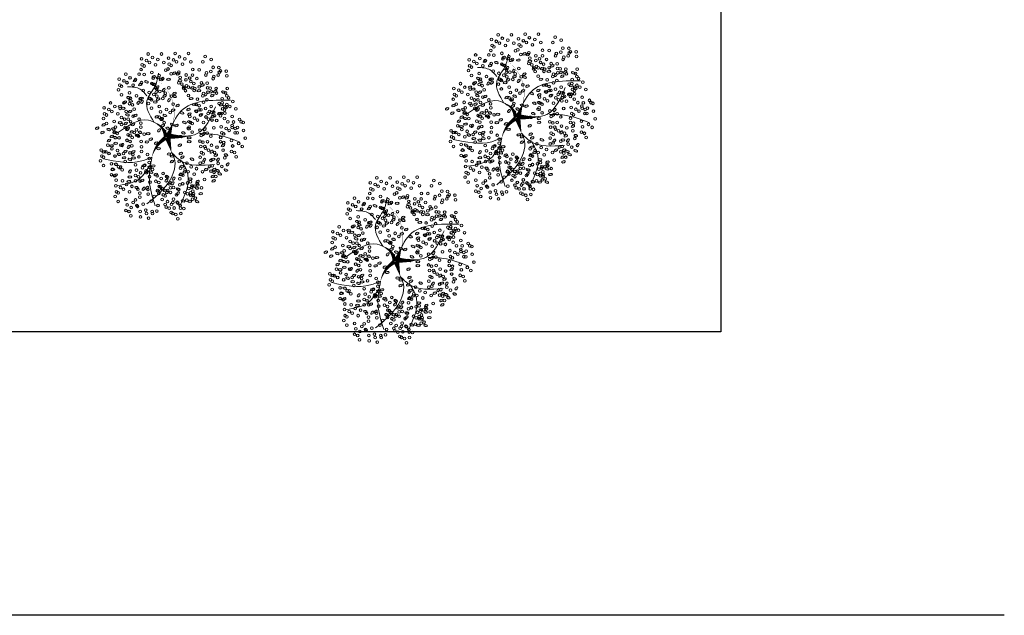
# Model space of a CAD drawing. Header units: millimetres. Extents: x 2161 to 2648, y 395 to 538.
# Tile 18 of 30: x 2401 to 2429, y 395 to 412. Entities that reach past the tile are written whole.
import ezdxf

# ---------------------------------------------------------------- set-up
doc = ezdxf.new("R2010")
doc.units = ezdxf.units.MM
doc.layers.add('01 - Vegetación', color=3, linetype='Continuous', lineweight=0)
doc.layers.add('Cotas', color=3, linetype='Continuous')

# ---------------------------------------------------------------- blocks, each defined once
blk = doc.blocks.new('17')
at = {"layer": '01 - Vegetación'}
for points in [[(4495.84, 1680.23, 1.33, 0.0221, 0.199177), (4489.97, 1684.48, 0.0221, 0.0221, 1.224983)], [(4496.02, 1680.23, 1.33, 0.0221, 0.286986), (4500.47, 1683.82, 0.0221, 0.0221, -1.494927)], [(4496.02, 1679.76, 1.77, 0.0221, 0), (4491.39, 1678.53, 0.0221, 0.0221, 0)], [(4496.02, 1679.66, 1.77, 0.0221, 0), (4500.28, 1678.15, 0.0221, 0.0221, 0)], [(4496.4, 1679.85, 1.77, 0.0221, 0.074947), (4496.4, 1672.95, 0.0221, 0.0221, 0.762797)], [(4497.07, 1679.43, 0.133, 0.0221, 0.381476), (4512.91, 1682.47, 0.0221, 0.0221, -1.841687)]]:
    blk.add_lwpolyline(points, format="xyseb", dxfattribs=at)
for points in [[(4490, 1684.47), (4488.83, 1687.51), (4489.5, 1699.09)], [(4487.73, 1684.98), (4483.44, 1688.25), (4481.42, 1694.81)], [(4497.83, 1680.19), (4501.11, 1685.48), (4497.33, 1694.81)], [(4508.5, 1685.98), (4510.45, 1688), (4511.21, 1691.78)], [(4491.39, 1678.53), (4489.02, 1677.58), (4485.46, 1677.92), (4475.87, 1685.99)], [(4500.47, 1683.82), (4506.92, 1685.99), (4511.46, 1683.47), (4515.25, 1682.46)], [(4490, 1684.47), (4482.94, 1685.23), (4475.36, 1683.47)], [(4491.39, 1678.53), (4489, 1675.9), (4487.73, 1665.57)], [(4496.57, 1678.43), (4497.07, 1670.86), (4505.15, 1665.32)], [(4497.07, 1679.43), (4503.89, 1675.65), (4507.17, 1660.78)], [(4488.74, 1675.4), (4484.7, 1673.64), (4475.11, 1676.16)], [(4497.07, 1670.11), (4496.82, 1665.57), (4494.55, 1658.01)]]:
    blk.add_spline(points, degree=3, dxfattribs=at)
blk = doc.blocks.new('16')
at = {"layer": '01 - Vegetación'}
h = blk.add_hatch(color=40, dxfattribs=at)
h.set_gradient(color1=(255, 191, 0), color2=(223, 255, 127), rotation=180, centered=1, tint=1, name='INVSPHERICAL')
edge = h.paths.add_edge_path()
edge.add_ellipse((4538.847, 1678.642), major_axis=(-0.0033, 0.0777), ratio=0.578492, start_angle=0, end_angle=360, ccw=False)
edge = h.paths.add_edge_path()
edge.add_ellipse((4538.961, 1678.487), major_axis=(-0.0349, 0.0695), ratio=0.578492, start_angle=0, end_angle=360, ccw=False)
edge = h.paths.add_edge_path()
edge.add_ellipse((4538.69, 1678.926), major_axis=(-0.0594, 0.0503), ratio=0.578492, start_angle=0, end_angle=360, ccw=False)
edge = h.paths.add_edge_path()
edge.add_ellipse((4538.676, 1678.266), major_axis=(-0.0033, 0.0777), ratio=0.578492, start_angle=0, end_angle=360, ccw=False)
edge = h.paths.add_edge_path()
edge.add_ellipse((4541.23, 1679.281), major_axis=(0.0274, 0.0728), ratio=0.578492, start_angle=0, end_angle=360, ccw=False)
edge = h.paths.add_edge_path()
edge.add_ellipse((4540.829, 1679.36), major_axis=(-0.0349, 0.0695), ratio=0.578492, start_angle=0, end_angle=360, ccw=False)
edge = h.paths.add_edge_path()
edge.add_ellipse((4541.174, 1679.607), major_axis=(-0.0349, 0.0695), ratio=0.578492, start_angle=0, end_angle=360, ccw=False)
edge = h.paths.add_edge_path()
edge.add_ellipse((4541.072, 1679.421), major_axis=(0.0274, 0.0728), ratio=0.578492, start_angle=0, end_angle=360, ccw=False)
edge = h.paths.add_edge_path()
edge.add_ellipse((4540.113, 1679.632), major_axis=(-0.0349, 0.0695), ratio=0.578492, start_angle=0, end_angle=360, ccw=False)
edge = h.paths.add_edge_path()
edge.add_ellipse((4540.279, 1679.843), major_axis=(-0.0349, 0.0695), ratio=0.578492, start_angle=0, end_angle=360, ccw=False)
edge = h.paths.add_edge_path()
edge.add_ellipse((4540.165, 1679.999), major_axis=(-0.0033, 0.0777), ratio=0.578492, start_angle=0, end_angle=360, ccw=False)
edge = h.paths.add_edge_path()
edge.add_ellipse((4540.499, 1679.956), major_axis=(-0.0033, 0.0777), ratio=0.578492, start_angle=0, end_angle=360, ccw=False)
edge = h.paths.add_edge_path()
edge.add_ellipse((4540.629, 1679.513), major_axis=(-0.0594, 0.0503), ratio=0.578492, start_angle=0, end_angle=360, ccw=False)
edge = h.paths.add_edge_path()
edge.add_ellipse((4540.551, 1680.278), major_axis=(0.0274, 0.0728), ratio=0.578492, start_angle=0, end_angle=360, ccw=False)
edge = h.paths.add_edge_path()
edge.add_ellipse((4539.201, 1679.744), major_axis=(-0.0033, 0.0777), ratio=0.578492, start_angle=0, end_angle=360, ccw=False)
edge = h.paths.add_edge_path()
edge.add_ellipse((4539.14, 1679.893), major_axis=(0.0274, 0.0728), ratio=0.578492, start_angle=0, end_angle=360, ccw=False)
edge = h.paths.add_edge_path()
edge.add_ellipse((4539.208, 1680.126), major_axis=(-0.0033, 0.0777), ratio=0.578492, start_angle=0, end_angle=360, ccw=False)
edge = h.paths.add_edge_path()
edge.add_ellipse((4538.979, 1680.681), major_axis=(-0.0594, 0.0503), ratio=0.578492, start_angle=0, end_angle=360, ccw=False)
edge = h.paths.add_edge_path()
edge.add_ellipse((4538.577, 1680.728), major_axis=(-0.0033, 0.0777), ratio=0.578492, start_angle=0, end_angle=360, ccw=False)
edge = h.paths.add_edge_path()
edge.add_ellipse((4538.926, 1680.033), major_axis=(0.0274, 0.0728), ratio=0.578492, start_angle=0, end_angle=360, ccw=False)
edge = h.paths.add_edge_path()
edge.add_ellipse((4538.95, 1679.842), major_axis=(0.0274, 0.0728), ratio=0.578492, start_angle=0, end_angle=360, ccw=False)
edge = h.paths.add_edge_path()
edge.add_ellipse((4538.621, 1680.191), major_axis=(-0.0349, 0.0695), ratio=0.578492, start_angle=0, end_angle=360, ccw=False)
edge = h.paths.add_edge_path()
edge.add_ellipse((4538.328, 1680.411), major_axis=(0.0274, 0.0728), ratio=0.578492, start_angle=0, end_angle=360, ccw=False)
edge = h.paths.add_edge_path()
edge.add_ellipse((4538.283, 1680.138), major_axis=(-0.0594, 0.0503), ratio=0.578492, start_angle=0, end_angle=360, ccw=False)
edge = h.paths.add_edge_path()
edge.add_ellipse((4538.32, 1679.993), major_axis=(-0.0594, 0.0503), ratio=0.578492, start_angle=0, end_angle=360, ccw=False)
edge = h.paths.add_edge_path()
edge.add_ellipse((4538.755, 1680.687), major_axis=(-0.0033, 0.0777), ratio=0.578492, start_angle=0, end_angle=360, ccw=False)
edge = h.paths.add_edge_path()
edge.add_ellipse((4538.834, 1681.261), major_axis=(-0.0349, 0.0695), ratio=0.578492, start_angle=0, end_angle=360, ccw=False)
edge = h.paths.add_edge_path()
edge.add_ellipse((4539.054, 1681.374), major_axis=(-0.0033, 0.0777), ratio=0.578492, start_angle=0, end_angle=360, ccw=False)
edge = h.paths.add_edge_path()
edge.add_ellipse((4539.147, 1681.076), major_axis=(-0.0594, 0.0503), ratio=0.578492, start_angle=0, end_angle=360, ccw=False)
edge = h.paths.add_edge_path()
edge.add_ellipse((4539.52, 1680.541), major_axis=(-0.0033, 0.0777), ratio=0.578492, start_angle=0, end_angle=360, ccw=False)
edge = h.paths.add_edge_path()
edge.add_ellipse((4539.459, 1680.689), major_axis=(0.0274, 0.0728), ratio=0.578492, start_angle=0, end_angle=360, ccw=False)
edge = h.paths.add_edge_path()
edge.add_ellipse((4539.527, 1680.923), major_axis=(-0.0033, 0.0777), ratio=0.578492, start_angle=0, end_angle=360, ccw=False)
edge = h.paths.add_edge_path()
edge.add_ellipse((4539.265, 1681.244), major_axis=(0.0274, 0.0728), ratio=0.578492, start_angle=0, end_angle=360, ccw=False)
edge = h.paths.add_edge_path()
edge.add_ellipse((4539.188, 1677.478), major_axis=(-0.0594, 0.0503), ratio=0.578492, start_angle=0, end_angle=360, ccw=False)
edge = h.paths.add_edge_path()
edge.add_ellipse((4539.473, 1678.19), major_axis=(0.0274, 0.0728), ratio=0.578492, start_angle=0, end_angle=360, ccw=False)
edge = h.paths.add_edge_path()
edge.add_ellipse((4540.696, 1678.325), major_axis=(0.0274, 0.0728), ratio=0.578492, start_angle=0, end_angle=360, ccw=False)
edge = h.paths.add_edge_path()
edge.add_ellipse((4540.33, 1678.305), major_axis=(-0.0033, 0.0777), ratio=0.578492, start_angle=0, end_angle=360, ccw=False)
edge = h.paths.add_edge_path()
edge.add_ellipse((4540.174, 1678.307), major_axis=(-0.0033, 0.0777), ratio=0.578492, start_angle=0, end_angle=360, ccw=False)
edge = h.paths.add_edge_path()
edge.add_ellipse((4540.488, 1677.717), major_axis=(-0.0594, 0.0503), ratio=0.578492, start_angle=0, end_angle=360, ccw=False)
edge = h.paths.add_edge_path()
edge.add_ellipse((4540.676, 1677.675), major_axis=(-0.0594, 0.0503), ratio=0.578492, start_angle=0, end_angle=360, ccw=False)
edge = h.paths.add_edge_path()
edge.add_ellipse((4539.469, 1677.341), major_axis=(-0.0033, 0.0777), ratio=0.578492, start_angle=0, end_angle=360, ccw=False)
edge = h.paths.add_edge_path()
edge.add_ellipse((4539.773, 1677.406), major_axis=(-0.0594, 0.0503), ratio=0.578492, start_angle=0, end_angle=360, ccw=False)
edge = h.paths.add_edge_path()
edge.add_ellipse((4539.631, 1677.23), major_axis=(-0.0349, 0.0695), ratio=0.578492, start_angle=0, end_angle=360, ccw=False)
edge = h.paths.add_edge_path()
edge.add_ellipse((4539.445, 1677.695), major_axis=(-0.0594, 0.0503), ratio=0.578492, start_angle=0, end_angle=360, ccw=False)
edge = h.paths.add_edge_path()
edge.add_ellipse((4542.676, 1679.136), major_axis=(-0.0033, 0.0777), ratio=0.578492, start_angle=0, end_angle=360, ccw=False)
edge = h.paths.add_edge_path()
edge.add_ellipse((4542.661, 1679.428), major_axis=(-0.0033, 0.0777), ratio=0.578492, start_angle=0, end_angle=360, ccw=False)
edge = h.paths.add_edge_path()
edge.add_ellipse((4542.742, 1679.554), major_axis=(-0.0033, 0.0777), ratio=0.578492, start_angle=0, end_angle=360, ccw=False)
edge = h.paths.add_edge_path()
edge.add_ellipse((4542.776, 1679.728), major_axis=(-0.0349, 0.0695), ratio=0.578492, start_angle=0, end_angle=360, ccw=False)
edge = h.paths.add_edge_path()
edge.add_ellipse((4542.477, 1679.745), major_axis=(0.0274, 0.0728), ratio=0.578492, start_angle=0, end_angle=360, ccw=False)
edge = h.paths.add_edge_path()
edge.add_ellipse((4542.578, 1680.02), major_axis=(0.0274, 0.0728), ratio=0.578492, start_angle=0, end_angle=360, ccw=False)
edge = h.paths.add_edge_path()
edge.add_ellipse((4542.466, 1680.268), major_axis=(-0.0349, 0.0695), ratio=0.578492, start_angle=0, end_angle=360, ccw=False)
edge = h.paths.add_edge_path()
edge.add_ellipse((4542.632, 1680.479), major_axis=(-0.0349, 0.0695), ratio=0.578492, start_angle=0, end_angle=360, ccw=False)
edge = h.paths.add_edge_path()
edge.add_ellipse((4542.359, 1679.577), major_axis=(-0.0594, 0.0503), ratio=0.578492, start_angle=0, end_angle=360, ccw=False)
edge = h.paths.add_edge_path()
edge.add_ellipse((4542.171, 1679.619), major_axis=(-0.0594, 0.0503), ratio=0.578492, start_angle=0, end_angle=360, ccw=False)
edge = h.paths.add_edge_path()
edge.add_ellipse((4542.246, 1679.328), major_axis=(-0.0594, 0.0503), ratio=0.578492, start_angle=0, end_angle=360, ccw=False)
edge = h.paths.add_edge_path()
edge.add_ellipse((4542.369, 1678.498), major_axis=(0.0274, 0.0728), ratio=0.578492, start_angle=0, end_angle=360, ccw=False)
edge = h.paths.add_edge_path()
edge.add_ellipse((4542.902, 1678.749), major_axis=(-0.0349, 0.0695), ratio=0.578492, start_angle=0, end_angle=360, ccw=False)
edge = h.paths.add_edge_path()
edge.add_ellipse((4542.925, 1678.897), major_axis=(-0.0349, 0.0695), ratio=0.578492, start_angle=0, end_angle=360, ccw=False)
edge = h.paths.add_edge_path()
edge.add_ellipse((4542.628, 1678.671), major_axis=(-0.0033, 0.0777), ratio=0.578492, start_angle=0, end_angle=360, ccw=False)
edge = h.paths.add_edge_path()
edge.add_ellipse((4542.11, 1678.896), major_axis=(-0.0349, 0.0695), ratio=0.578492, start_angle=0, end_angle=360, ccw=False)
edge = h.paths.add_edge_path()
edge.add_ellipse((4542.34, 1678.18), major_axis=(-0.0349, 0.0695), ratio=0.578492, start_angle=0, end_angle=360, ccw=False)
edge = h.paths.add_edge_path()
edge.add_ellipse((4538.137, 1679.191), major_axis=(-0.0349, 0.0695), ratio=0.578492, start_angle=0, end_angle=360, ccw=False)
edge = h.paths.add_edge_path()
edge.add_ellipse((4538.099, 1678.758), major_axis=(-0.0594, 0.0503), ratio=0.578492, start_angle=0, end_angle=360, ccw=False)
edge = h.paths.add_edge_path()
edge.add_ellipse((4537.796, 1678.552), major_axis=(0.0274, 0.0728), ratio=0.578492, start_angle=0, end_angle=360, ccw=False)
edge = h.paths.add_edge_path()
edge.add_ellipse((4537.776, 1678.277), major_axis=(-0.0033, 0.0777), ratio=0.578492, start_angle=0, end_angle=360, ccw=False)
edge = h.paths.add_edge_path()
edge.add_ellipse((4539.181, 1678.6), major_axis=(-0.0033, 0.0777), ratio=0.578492, start_angle=0, end_angle=360, ccw=False)
edge = h.paths.add_edge_path()
edge.add_ellipse((4538.502, 1678.968), major_axis=(-0.0594, 0.0503), ratio=0.578492, start_angle=0, end_angle=360, ccw=False)
edge = h.paths.add_edge_path()
edge.add_ellipse((4538.615, 1679.216), major_axis=(-0.0594, 0.0503), ratio=0.578492, start_angle=0, end_angle=360, ccw=False)
edge = h.paths.add_edge_path()
edge.add_ellipse((4538.188, 1679.557), major_axis=(-0.0033, 0.0777), ratio=0.578492, start_angle=0, end_angle=360, ccw=False)
edge = h.paths.add_edge_path()
edge.add_ellipse((4538.203, 1679.265), major_axis=(-0.0033, 0.0777), ratio=0.578492, start_angle=0, end_angle=360, ccw=False)
edge = h.paths.add_edge_path()
edge.add_ellipse((4538.285, 1679.391), major_axis=(-0.0033, 0.0777), ratio=0.578492, start_angle=0, end_angle=360, ccw=False)
edge = h.paths.add_edge_path()
edge.add_ellipse((4538.856, 1679.647), major_axis=(-0.0349, 0.0695), ratio=0.578492, start_angle=0, end_angle=360, ccw=False)
edge = h.paths.add_edge_path()
edge.add_ellipse((4538.272, 1678.751), major_axis=(0.0274, 0.0728), ratio=0.578492, start_angle=0, end_angle=360, ccw=False)
edge = h.paths.add_edge_path()
edge.add_ellipse((4540.863, 1678.985), major_axis=(0.0274, 0.0728), ratio=0.578492, start_angle=0, end_angle=360, ccw=False)
edge = h.paths.add_edge_path()
edge.add_ellipse((4540.823, 1678.811), major_axis=(-0.0349, 0.0695), ratio=0.578492, start_angle=0, end_angle=360, ccw=False)
edge = h.paths.add_edge_path()
edge.add_ellipse((4541.446, 1678.949), major_axis=(-0.0349, 0.0695), ratio=0.578492, start_angle=0, end_angle=360, ccw=False)
edge = h.paths.add_edge_path()
edge.add_ellipse((4540.434, 1680.393), major_axis=(-0.0033, 0.0777), ratio=0.578492, start_angle=0, end_angle=360, ccw=False)
edge = h.paths.add_edge_path()
edge.add_ellipse((4540.419, 1680.685), major_axis=(-0.0033, 0.0777), ratio=0.578492, start_angle=0, end_angle=360, ccw=False)
edge = h.paths.add_edge_path()
edge.add_ellipse((4539.773, 1680.547), major_axis=(-0.0349, 0.0695), ratio=0.578492, start_angle=0, end_angle=360, ccw=False)
edge = h.paths.add_edge_path()
edge.add_ellipse((4539.782, 1680.87), major_axis=(-0.0349, 0.0695), ratio=0.578492, start_angle=0, end_angle=360, ccw=False)
edge = h.paths.add_edge_path()
edge.add_ellipse((4539.668, 1681.126), major_axis=(0.0274, 0.0728), ratio=0.578492, start_angle=0, end_angle=360, ccw=False)
edge = h.paths.add_edge_path()
edge.add_ellipse((4540.336, 1681.276), major_axis=(0.0274, 0.0728), ratio=0.578492, start_angle=0, end_angle=360, ccw=False)
edge = h.paths.add_edge_path()
edge.add_ellipse((4540.381, 1681.413), major_axis=(-0.0349, 0.0695), ratio=0.578492, start_angle=0, end_angle=360, ccw=False)
edge = h.paths.add_edge_path()
edge.add_ellipse((4540.225, 1681.525), major_axis=(-0.0349, 0.0695), ratio=0.578492, start_angle=0, end_angle=360, ccw=False)
edge = h.paths.add_edge_path()
edge.add_ellipse((4540.009, 1681.424), major_axis=(-0.0033, 0.0777), ratio=0.578492, start_angle=0, end_angle=360, ccw=False)
edge = h.paths.add_edge_path()
edge.add_ellipse((4540.106, 1681.258), major_axis=(-0.0033, 0.0777), ratio=0.578492, start_angle=0, end_angle=360, ccw=False)
edge = h.paths.add_edge_path()
edge.add_ellipse((4540.036, 1680.989), major_axis=(-0.0594, 0.0503), ratio=0.578492, start_angle=0, end_angle=360, ccw=False)
edge = h.paths.add_edge_path()
edge.add_ellipse((4539.967, 1680.73), major_axis=(-0.0594, 0.0503), ratio=0.578492, start_angle=0, end_angle=360, ccw=False)
edge = h.paths.add_edge_path()
edge.add_ellipse((4541.92, 1680.217), major_axis=(-0.0033, 0.0777), ratio=0.578492, start_angle=0, end_angle=360, ccw=False)
edge = h.paths.add_edge_path()
edge.add_ellipse((4541.222, 1680.466), major_axis=(-0.0349, 0.0695), ratio=0.578492, start_angle=0, end_angle=360, ccw=False)
edge = h.paths.add_edge_path()
edge.add_ellipse((4541.387, 1680.676), major_axis=(-0.0349, 0.0695), ratio=0.578492, start_angle=0, end_angle=360, ccw=False)
edge = h.paths.add_edge_path()
edge.add_ellipse((4541.251, 1680.784), major_axis=(0.0274, 0.0728), ratio=0.578492, start_angle=0, end_angle=360, ccw=False)
edge = h.paths.add_edge_path()
edge.add_ellipse((4541.818, 1680.659), major_axis=(0.0274, 0.0728), ratio=0.578492, start_angle=0, end_angle=360, ccw=False)
edge = h.paths.add_edge_path()
edge.add_ellipse((4541.942, 1680.743), major_axis=(0.0274, 0.0728), ratio=0.578492, start_angle=0, end_angle=360, ccw=False)
edge = h.paths.add_edge_path()
edge.add_ellipse((4541.762, 1680.886), major_axis=(-0.0349, 0.0695), ratio=0.578492, start_angle=0, end_angle=360, ccw=False)
edge = h.paths.add_edge_path()
edge.add_ellipse((4541.592, 1681.082), major_axis=(-0.0033, 0.0777), ratio=0.578492, start_angle=0, end_angle=360, ccw=False)
edge = h.paths.add_edge_path()
edge.add_ellipse((4541.511, 1680.956), major_axis=(-0.0033, 0.0777), ratio=0.578492, start_angle=0, end_angle=360, ccw=False)
edge = h.paths.add_edge_path()
edge.add_ellipse((4541.775, 1680.201), major_axis=(-0.0594, 0.0503), ratio=0.578492, start_angle=0, end_angle=360, ccw=False)
edge = h.paths.add_edge_path()
edge.add_ellipse((4541.737, 1680.346), major_axis=(-0.0594, 0.0503), ratio=0.578492, start_angle=0, end_angle=360, ccw=False)
edge = h.paths.add_edge_path()
edge.add_ellipse((4541.843, 1679.118), major_axis=(-0.0594, 0.0503), ratio=0.578492, start_angle=0, end_angle=360, ccw=False)
edge = h.paths.add_edge_path()
edge.add_ellipse((4541.881, 1679.551), major_axis=(-0.0349, 0.0695), ratio=0.578492, start_angle=0, end_angle=360, ccw=False)
edge = h.paths.add_edge_path()
edge.add_ellipse((4542.015, 1679.29), major_axis=(-0.0349, 0.0695), ratio=0.578492, start_angle=0, end_angle=360, ccw=False)
edge = h.paths.add_edge_path()
edge.add_ellipse((4541.91, 1679.869), major_axis=(0.0274, 0.0728), ratio=0.578492, start_angle=0, end_angle=360, ccw=False)
edge = h.paths.add_edge_path()
edge.add_ellipse((4541.769, 1679.666), major_axis=(-0.0033, 0.0777), ratio=0.578492, start_angle=0, end_angle=360, ccw=False)
edge = h.paths.add_edge_path()
edge.add_ellipse((4539.676, 1679.115), major_axis=(-0.0033, 0.0777), ratio=0.578492, start_angle=0, end_angle=360, ccw=False)
edge = h.paths.add_edge_path()
edge.add_ellipse((4539.594, 1678.989), major_axis=(-0.0033, 0.0777), ratio=0.578492, start_angle=0, end_angle=360, ccw=False)
edge = h.paths.add_edge_path()
edge.add_ellipse((4539.898, 1679.531), major_axis=(-0.0033, 0.0777), ratio=0.578492, start_angle=0, end_angle=360, ccw=False)
edge = h.paths.add_edge_path()
edge.add_ellipse((4539.697, 1678.641), major_axis=(-0.0349, 0.0695), ratio=0.578492, start_angle=0, end_angle=360, ccw=False)
edge = h.paths.add_edge_path()
edge.add_ellipse((4539.398, 1678.691), major_axis=(-0.0349, 0.0695), ratio=0.578492, start_angle=0, end_angle=360, ccw=False)
edge = h.paths.add_edge_path()
edge.add_ellipse((4539.555, 1678.579), major_axis=(-0.0349, 0.0695), ratio=0.578492, start_angle=0, end_angle=360, ccw=False)
edge = h.paths.add_edge_path()
edge.add_ellipse((4540.714, 1679.167), major_axis=(0.0274, 0.0728), ratio=0.578492, start_angle=0, end_angle=360, ccw=False)
edge = h.paths.add_edge_path()
edge.add_ellipse((4540.549, 1681.79), major_axis=(-0.0349, 0.0695), ratio=0.578492, start_angle=0, end_angle=360, ccw=False)
edge = h.paths.add_edge_path()
edge.add_ellipse((4540.715, 1682.001), major_axis=(-0.0349, 0.0695), ratio=0.578492, start_angle=0, end_angle=360, ccw=False)
edge = h.paths.add_edge_path()
edge.add_ellipse((4540.848, 1681.741), major_axis=(-0.0349, 0.0695), ratio=0.578492, start_angle=0, end_angle=360, ccw=False)
edge = h.paths.add_edge_path()
edge.add_ellipse((4540.661, 1681.542), major_axis=(0.0274, 0.0728), ratio=0.578492, start_angle=0, end_angle=360, ccw=False)
edge = h.paths.add_edge_path()
edge.add_ellipse((4540.684, 1681.351), major_axis=(0.0274, 0.0728), ratio=0.578492, start_angle=0, end_angle=360, ccw=False)
edge = h.paths.add_edge_path()
edge.add_ellipse((4540.56, 1681.267), major_axis=(0.0274, 0.0728), ratio=0.578492, start_angle=0, end_angle=360, ccw=False)
edge = h.paths.add_edge_path()
edge.add_ellipse((4540.528, 1678.539), major_axis=(0.0274, 0.0728), ratio=0.578492, start_angle=0, end_angle=360, ccw=False)
edge = h.paths.add_edge_path()
edge.add_ellipse((4540.38, 1678.647), major_axis=(0.0274, 0.0728), ratio=0.578492, start_angle=0, end_angle=360, ccw=False)
edge = h.paths.add_edge_path()
edge.add_ellipse((4540.034, 1678.678), major_axis=(-0.0349, 0.0695), ratio=0.578492, start_angle=0, end_angle=360, ccw=False)
edge = h.paths.add_edge_path()
edge.add_ellipse((4540.944, 1678.493), major_axis=(0.0274, 0.0728), ratio=0.578492, start_angle=0, end_angle=360, ccw=False)
edge = h.paths.add_edge_path()
edge.add_ellipse((4541.625, 1678.77), major_axis=(-0.0349, 0.0695), ratio=0.578492, start_angle=0, end_angle=360, ccw=False)
edge = h.paths.add_edge_path()
edge.add_ellipse((4541.994, 1678.887), major_axis=(0.0274, 0.0728), ratio=0.578492, start_angle=0, end_angle=360, ccw=False)
edge = h.paths.add_edge_path()
edge.add_ellipse((4541.336, 1678.598), major_axis=(0.0274, 0.0728), ratio=0.578492, start_angle=0, end_angle=360, ccw=False)
edge = h.paths.add_edge_path()
edge.add_ellipse((4539.381, 1678.993), major_axis=(-0.0349, 0.0695), ratio=0.578492, start_angle=0, end_angle=360, ccw=False)
edge = h.paths.add_edge_path()
edge.add_ellipse((4540.938, 1681.079), major_axis=(-0.0033, 0.0777), ratio=0.578492, start_angle=0, end_angle=360, ccw=False)
edge = h.paths.add_edge_path()
edge.add_ellipse((4540.699, 1680.759), major_axis=(-0.0594, 0.0503), ratio=0.578492, start_angle=0, end_angle=360, ccw=False)
edge = h.paths.add_edge_path()
edge.add_ellipse((4540.908, 1680.857), major_axis=(-0.0349, 0.0695), ratio=0.578492, start_angle=0, end_angle=360, ccw=False)
edge = h.paths.add_edge_path()
edge.add_ellipse((4540.863, 1680.561), major_axis=(-0.0349, 0.0695), ratio=0.578492, start_angle=0, end_angle=360, ccw=False)
edge = h.paths.add_edge_path()
edge.add_ellipse((4540.564, 1680.61), major_axis=(-0.0349, 0.0695), ratio=0.578492, start_angle=0, end_angle=360, ccw=False)
edge = h.paths.add_edge_path()
edge.add_ellipse((4539.771, 1681.729), major_axis=(-0.0349, 0.0695), ratio=0.578492, start_angle=0, end_angle=360, ccw=False)
edge = h.paths.add_edge_path()
edge.add_ellipse((4540.968, 1678.302), major_axis=(0.0274, 0.0728), ratio=0.578492, start_angle=0, end_angle=360, ccw=False)
edge = h.paths.add_edge_path()
edge.add_ellipse((4541.908, 1678.227), major_axis=(-0.0033, 0.0777), ratio=0.578492, start_angle=0, end_angle=360, ccw=False)
edge = h.paths.add_edge_path()
edge.add_ellipse((4541.283, 1678.297), major_axis=(-0.0349, 0.0695), ratio=0.578492, start_angle=0, end_angle=360, ccw=False)
edge = h.paths.add_edge_path()
edge.add_ellipse((4541.463, 1678.333), major_axis=(-0.0349, 0.0695), ratio=0.578492, start_angle=0, end_angle=360, ccw=False)
edge = h.paths.add_edge_path()
edge.add_ellipse((4538.021, 1678.159), major_axis=(0.0274, 0.0728), ratio=0.578492, start_angle=0, end_angle=360, ccw=False)
edge = h.paths.add_edge_path()
edge.add_ellipse((4537.772, 1677.992), major_axis=(0.0274, 0.0728), ratio=0.578492, start_angle=0, end_angle=360, ccw=False)
edge = h.paths.add_edge_path()
edge.add_ellipse((4538.082, 1677.841), major_axis=(-0.0033, 0.0777), ratio=0.578492, start_angle=0, end_angle=360, ccw=False)
edge = h.paths.add_edge_path()
edge.add_ellipse((4538.572, 1677.966), major_axis=(-0.0349, 0.0695), ratio=0.578492, start_angle=0, end_angle=360, ccw=False)
edge = h.paths.add_edge_path()
edge.add_ellipse((4538.311, 1677.99), major_axis=(0.0274, 0.0728), ratio=0.578492, start_angle=0, end_angle=360, ccw=False)
edge = h.paths.add_edge_path()
edge.add_ellipse((4538.394, 1678.174), major_axis=(0.0274, 0.0728), ratio=0.578492, start_angle=0, end_angle=360, ccw=False)
edge = h.paths.add_edge_path()
edge.add_ellipse((4538.776, 1677.355), major_axis=(-0.0349, 0.0695), ratio=0.578492, start_angle=0, end_angle=360, ccw=False)
edge = h.paths.add_edge_path()
edge.add_ellipse((4538.597, 1677.319), major_axis=(-0.0349, 0.0695), ratio=0.578492, start_angle=0, end_angle=360, ccw=False)
edge = h.paths.add_edge_path()
edge.add_ellipse((4539.063, 1677.621), major_axis=(-0.0349, 0.0695), ratio=0.578492, start_angle=0, end_angle=360, ccw=False)
edge = h.paths.add_edge_path()
edge.add_ellipse((4539.033, 1676.828), major_axis=(0.0274, 0.0728), ratio=0.578492, start_angle=0, end_angle=360, ccw=False)
edge = h.paths.add_edge_path()
edge.add_ellipse((4539.009, 1677.162), major_axis=(0.0274, 0.0728), ratio=0.578492, start_angle=0, end_angle=360, ccw=False)
edge = h.paths.add_edge_path()
edge.add_ellipse((4538.885, 1677.078), major_axis=(0.0274, 0.0728), ratio=0.578492, start_angle=0, end_angle=360, ccw=False)
edge = h.paths.add_edge_path()
edge.add_ellipse((4539.054, 1677.298), major_axis=(-0.0349, 0.0695), ratio=0.578492, start_angle=0, end_angle=360, ccw=False)
edge = h.paths.add_edge_path()
edge.add_ellipse((4542.221, 1677.913), major_axis=(-0.0033, 0.0777), ratio=0.578492, start_angle=0, end_angle=360, ccw=False)
edge = h.paths.add_edge_path()
edge.add_ellipse((4542.451, 1677.771), major_axis=(-0.0349, 0.0695), ratio=0.578492, start_angle=0, end_angle=360, ccw=False)
edge = h.paths.add_edge_path()
edge.add_ellipse((4541.18, 1677.355), major_axis=(-0.0349, 0.0695), ratio=0.578492, start_angle=0, end_angle=360, ccw=False)
edge = h.paths.add_edge_path()
edge.add_ellipse((4541.671, 1678.102), major_axis=(-0.0033, 0.0777), ratio=0.578492, start_angle=0, end_angle=360, ccw=False)
edge = h.paths.add_edge_path()
edge.add_ellipse((4541.411, 1678.017), major_axis=(-0.0033, 0.0777), ratio=0.578492, start_angle=0, end_angle=360, ccw=False)
edge = h.paths.add_edge_path()
edge.add_ellipse((4542.075, 1677.637), major_axis=(-0.0594, 0.0503), ratio=0.578492, start_angle=0, end_angle=360, ccw=False)
edge = h.paths.add_edge_path()
edge.add_ellipse((4541.252, 1677.826), major_axis=(-0.0349, 0.0695), ratio=0.578492, start_angle=0, end_angle=360, ccw=False)
edge = h.paths.add_edge_path()
edge.add_ellipse((4541.596, 1676.853), major_axis=(-0.0033, 0.0777), ratio=0.578492, start_angle=0, end_angle=360, ccw=False)
edge = h.paths.add_edge_path()
edge.add_ellipse((4541.655, 1677.018), major_axis=(-0.0033, 0.0777), ratio=0.578492, start_angle=0, end_angle=360, ccw=False)
edge = h.paths.add_edge_path()
edge.add_ellipse((4542.033, 1677.371), major_axis=(-0.0349, 0.0695), ratio=0.578492, start_angle=0, end_angle=360, ccw=False)
edge = h.paths.add_edge_path()
edge.add_ellipse((4542.19, 1677.259), major_axis=(-0.0349, 0.0695), ratio=0.578492, start_angle=0, end_angle=360, ccw=False)
edge = h.paths.add_edge_path()
edge.add_ellipse((4542.168, 1676.931), major_axis=(0.0274, 0.0728), ratio=0.578492, start_angle=0, end_angle=360, ccw=False)
edge = h.paths.add_edge_path()
edge.add_ellipse((4542.176, 1677.433), major_axis=(-0.0349, 0.0695), ratio=0.578492, start_angle=0, end_angle=360, ccw=False)
edge = h.paths.add_edge_path()
edge.add_ellipse((4541.313, 1677.094), major_axis=(-0.0349, 0.0695), ratio=0.578492, start_angle=0, end_angle=360, ccw=False)
edge = h.paths.add_edge_path()
edge.add_ellipse((4541.359, 1677.391), major_axis=(-0.0349, 0.0695), ratio=0.578492, start_angle=0, end_angle=360, ccw=False)
edge = h.paths.add_edge_path()
edge.add_ellipse((4540.019, 1676.943), major_axis=(-0.0349, 0.0695), ratio=0.578492, start_angle=0, end_angle=360, ccw=False)
edge = h.paths.add_edge_path()
edge.add_ellipse((4539.641, 1676.826), major_axis=(0.0274, 0.0728), ratio=0.578492, start_angle=0, end_angle=360, ccw=False)
edge = h.paths.add_edge_path()
edge.add_ellipse((4539.262, 1676.754), major_axis=(-0.0594, 0.0503), ratio=0.578492, start_angle=0, end_angle=360, ccw=False)
edge = h.paths.add_edge_path()
edge.add_ellipse((4539.45, 1677.146), major_axis=(-0.0594, 0.0503), ratio=0.578492, start_angle=0, end_angle=360, ccw=False)
at = {"layer": '01 - Vegetación', "extrusion": (0, 0, -1)}
for centre, major_axis in [((4540.715, 1682.001), (-0.0349, 0.0695)), ((4539.771, 1681.729), (-0.0349, 0.0695)), ((4540.225, 1681.525), (-0.0349, 0.0695)), ((4540.549, 1681.79), (-0.0349, 0.0695)), ((4540.848, 1681.741), (-0.0349, 0.0695)), ((4538.834, 1681.261), (-0.0349, 0.0695)), ((4539.054, 1681.374), (-0.0033, 0.0777)), ((4540.009, 1681.424), (-0.0033, 0.0777)), ((4540.106, 1681.258), (-0.0033, 0.0777)), ((4540.381, 1681.413), (-0.0349, 0.0695)), ((4540.938, 1681.079), (-0.0033, 0.0777)), ((4541.592, 1681.082), (-0.0033, 0.0777)), ((4538.577, 1680.728), (-0.0033, 0.0777)), ((4538.755, 1680.687), (-0.0033, 0.0777)), ((4539.527, 1680.923), (-0.0033, 0.0777)), ((4539.782, 1680.87), (-0.0349, 0.0695)), ((4540.419, 1680.685), (-0.0033, 0.0777)), ((4540.908, 1680.857), (-0.0349, 0.0695)), ((4541.387, 1680.676), (-0.0349, 0.0695)), ((4541.511, 1680.956), (-0.0033, 0.0777)), ((4541.762, 1680.886), (-0.0349, 0.0695)), ((4539.52, 1680.541), (-0.0033, 0.0777)), ((4539.773, 1680.547), (-0.0349, 0.0695)), ((4540.434, 1680.393), (-0.0033, 0.0777)), ((4540.564, 1680.61), (-0.0349, 0.0695)), ((4540.863, 1680.561), (-0.0349, 0.0695)), ((4541.222, 1680.466), (-0.0349, 0.0695)), ((4542.466, 1680.268), (-0.0349, 0.0695)), ((4542.632, 1680.479), (-0.0349, 0.0695)), ((4538.621, 1680.191), (-0.0349, 0.0695)), ((4539.208, 1680.126), (-0.0033, 0.0777)), ((4540.165, 1679.999), (-0.0033, 0.0777)), ((4540.499, 1679.956), (-0.0033, 0.0777)), ((4541.92, 1680.217), (-0.0033, 0.0777)), ((4538.188, 1679.557), (-0.0033, 0.0777)), ((4538.856, 1679.647), (-0.0349, 0.0695)), ((4539.201, 1679.744), (-0.0033, 0.0777)), ((4539.898, 1679.531), (-0.0033, 0.0777)), ((4540.113, 1679.632), (-0.0349, 0.0695)), ((4540.279, 1679.843), (-0.0349, 0.0695)), ((4541.174, 1679.607), (-0.0349, 0.0695)), ((4541.769, 1679.666), (-0.0033, 0.0777)), ((4541.881, 1679.551), (-0.0349, 0.0695)), ((4542.742, 1679.554), (-0.0033, 0.0777)), ((4542.776, 1679.728), (-0.0349, 0.0695)), ((4538.137, 1679.191), (-0.0349, 0.0695)), ((4538.203, 1679.265), (-0.0033, 0.0777)), ((4538.285, 1679.391), (-0.0033, 0.0777)), ((4539.676, 1679.115), (-0.0033, 0.0777)), ((4540.829, 1679.36), (-0.0349, 0.0695)), ((4542.015, 1679.29), (-0.0349, 0.0695)), ((4542.661, 1679.428), (-0.0033, 0.0777)), ((4542.676, 1679.136), (-0.0033, 0.0777)), ((4539.381, 1678.993), (-0.0349, 0.0695)), ((4539.398, 1678.691), (-0.0349, 0.0695)), ((4539.594, 1678.989), (-0.0033, 0.0777)), ((4540.034, 1678.678), (-0.0349, 0.0695)), ((4540.823, 1678.811), (-0.0349, 0.0695)), ((4541.446, 1678.949), (-0.0349, 0.0695)), ((4541.625, 1678.77), (-0.0349, 0.0695)), ((4542.11, 1678.896), (-0.0349, 0.0695)), ((4542.628, 1678.671), (-0.0033, 0.0777)), ((4542.902, 1678.749), (-0.0349, 0.0695)), ((4542.925, 1678.897), (-0.0349, 0.0695)), ((4537.776, 1678.277), (-0.0033, 0.0777)), ((4538.676, 1678.266), (-0.0033, 0.0777)), ((4538.847, 1678.642), (-0.0033, 0.0777)), ((4538.961, 1678.487), (-0.0349, 0.0695)), ((4539.181, 1678.6), (-0.0033, 0.0777)), ((4539.555, 1678.579), (-0.0349, 0.0695)), ((4539.697, 1678.641), (-0.0349, 0.0695)), ((4540.174, 1678.307), (-0.0033, 0.0777)), ((4540.33, 1678.305), (-0.0033, 0.0777)), ((4541.283, 1678.297), (-0.0349, 0.0695)), ((4541.463, 1678.333), (-0.0349, 0.0695)), ((4538.572, 1677.966), (-0.0349, 0.0695)), ((4541.411, 1678.017), (-0.0033, 0.0777)), ((4541.671, 1678.102), (-0.0033, 0.0777)), ((4541.908, 1678.227), (-0.0033, 0.0777)), ((4542.221, 1677.913), (-0.0033, 0.0777)), ((4542.34, 1678.18), (-0.0349, 0.0695)), ((4538.082, 1677.841), (-0.0033, 0.0777)), ((4539.063, 1677.621), (-0.0349, 0.0695)), ((4541.252, 1677.826), (-0.0349, 0.0695)), ((4542.451, 1677.771), (-0.0349, 0.0695)), ((4538.597, 1677.319), (-0.0349, 0.0695)), ((4538.776, 1677.355), (-0.0349, 0.0695)), ((4539.054, 1677.298), (-0.0349, 0.0695)), ((4539.469, 1677.341), (-0.0033, 0.0777)), ((4539.631, 1677.23), (-0.0349, 0.0695)), ((4541.18, 1677.355), (-0.0349, 0.0695)), ((4541.313, 1677.094), (-0.0349, 0.0695)), ((4541.359, 1677.391), (-0.0349, 0.0695)), ((4542.033, 1677.371), (-0.0349, 0.0695)), ((4542.176, 1677.433), (-0.0349, 0.0695)), ((4542.19, 1677.259), (-0.0349, 0.0695)), ((4540.019, 1676.943), (-0.0349, 0.0695)), ((4541.596, 1676.853), (-0.0033, 0.0777)), ((4541.655, 1677.018), (-0.0033, 0.0777))]:
    blk.add_ellipse(centre, major_axis=major_axis, ratio=0.578492, start_param=3.141593, end_param=9.424778, dxfattribs=at)
for centre, major_axis in [((4540.661, 1681.542), (0.0274, 0.0728)), ((4539.147, 1681.076), (-0.0594, 0.0503)), ((4539.265, 1681.244), (0.0274, 0.0728)), ((4539.668, 1681.126), (0.0274, 0.0728)), ((4540.336, 1681.276), (0.0274, 0.0728)), ((4540.56, 1681.267), (0.0274, 0.0728)), ((4540.684, 1681.351), (0.0274, 0.0728)), ((4538.979, 1680.681), (-0.0594, 0.0503)), ((4539.459, 1680.689), (0.0274, 0.0728)), ((4539.967, 1680.73), (-0.0594, 0.0503)), ((4540.036, 1680.989), (-0.0594, 0.0503)), ((4540.699, 1680.759), (-0.0594, 0.0503)), ((4541.251, 1680.784), (0.0274, 0.0728)), ((4541.818, 1680.659), (0.0274, 0.0728)), ((4541.942, 1680.743), (0.0274, 0.0728)), ((4538.328, 1680.411), (0.0274, 0.0728)), ((4540.551, 1680.278), (0.0274, 0.0728)), ((4541.737, 1680.346), (-0.0594, 0.0503)), ((4538.283, 1680.138), (-0.0594, 0.0503)), ((4538.32, 1679.993), (-0.0594, 0.0503)), ((4538.926, 1680.033), (0.0274, 0.0728)), ((4539.14, 1679.893), (0.0274, 0.0728)), ((4541.775, 1680.201), (-0.0594, 0.0503)), ((4541.91, 1679.869), (0.0274, 0.0728)), ((4542.578, 1680.02), (0.0274, 0.0728)), ((4538.95, 1679.842), (0.0274, 0.0728)), ((4540.629, 1679.513), (-0.0594, 0.0503)), ((4542.171, 1679.619), (-0.0594, 0.0503)), ((4542.359, 1679.577), (-0.0594, 0.0503)), ((4542.477, 1679.745), (0.0274, 0.0728)), ((4538.615, 1679.216), (-0.0594, 0.0503)), ((4540.714, 1679.167), (0.0274, 0.0728)), ((4541.072, 1679.421), (0.0274, 0.0728)), ((4541.23, 1679.281), (0.0274, 0.0728)), ((4541.843, 1679.118), (-0.0594, 0.0503)), ((4542.246, 1679.328), (-0.0594, 0.0503)), ((4538.099, 1678.758), (-0.0594, 0.0503)), ((4538.272, 1678.751), (0.0274, 0.0728)), ((4538.502, 1678.968), (-0.0594, 0.0503)), ((4538.69, 1678.926), (-0.0594, 0.0503)), ((4540.863, 1678.985), (0.0274, 0.0728)), ((4541.994, 1678.887), (0.0274, 0.0728)), ((4537.796, 1678.552), (0.0274, 0.0728)), ((4540.38, 1678.647), (0.0274, 0.0728)), ((4540.528, 1678.539), (0.0274, 0.0728)), ((4540.696, 1678.325), (0.0274, 0.0728)), ((4540.944, 1678.493), (0.0274, 0.0728)), ((4540.968, 1678.302), (0.0274, 0.0728)), ((4541.336, 1678.598), (0.0274, 0.0728)), ((4542.369, 1678.498), (0.0274, 0.0728)), ((4537.772, 1677.992), (0.0274, 0.0728)), ((4538.021, 1678.159), (0.0274, 0.0728)), ((4538.311, 1677.99), (0.0274, 0.0728)), ((4538.394, 1678.174), (0.0274, 0.0728)), ((4539.473, 1678.19), (0.0274, 0.0728)), ((4539.445, 1677.695), (-0.0594, 0.0503)), ((4540.488, 1677.717), (-0.0594, 0.0503)), ((4540.676, 1677.675), (-0.0594, 0.0503)), ((4542.075, 1677.637), (-0.0594, 0.0503)), ((4538.885, 1677.078), (0.0274, 0.0728)), ((4539.009, 1677.162), (0.0274, 0.0728)), ((4539.188, 1677.478), (-0.0594, 0.0503)), ((4539.45, 1677.146), (-0.0594, 0.0503)), ((4539.773, 1677.406), (-0.0594, 0.0503)), ((4539.033, 1676.828), (0.0274, 0.0728)), ((4539.262, 1676.754), (-0.0594, 0.0503)), ((4539.641, 1676.826), (0.0274, 0.0728)), ((4542.168, 1676.931), (0.0274, 0.0728))]:
    blk.add_ellipse(centre, major_axis=major_axis, ratio=0.578492, dxfattribs=at)
blk = doc.blocks.new('18')
at = {"color": 60}
for centre in [(4487.42, 1699.03), (4488.87, 1699.94), (4489.95, 1699.03), (4490.32, 1699.58), (4491.04, 1697.4), (4491.59, 1698.31), (4492.13, 1699.76), (4493.58, 1697.76), (4500.15, 1698.17), (4501.6, 1699.08), (4502.68, 1698.17), (4503.05, 1698.72), (4504.32, 1697.45), (4504.86, 1698.9), (4476.66, 1694.63), (4478.11, 1695.54), (4479.2, 1694.63), (4479.56, 1695.18), (4481.37, 1695.36), (4483.07, 1695.23), (4484.34, 1695.77), (4484.7, 1696.68), (4486.33, 1696.32), (4487.06, 1694.51), (4487.96, 1696.68), (4490.32, 1695.59), (4491.95, 1694.87), (4492.49, 1696.5), (4495.8, 1694.37), (4497.07, 1694.91), (4497.43, 1695.82), (4499.06, 1695.46), (4500.69, 1695.82), (4503.05, 1694.73), (4503.77, 1696.54), (4505.22, 1695.64), (4506.31, 1696.91), (4473.94, 1692.28), (4475.57, 1691.92), (4477.21, 1692.28), (4480.29, 1693), (4480.83, 1693.91), (4481.74, 1692.1), (4482.82, 1693.36), (4486.15, 1693.42), (4488.69, 1692.51), (4491.04, 1693.06), (4493.58, 1693.78), (4495.05, 1691.97), (4496.68, 1691.6), (4498.31, 1691.97), (4498.88, 1692.56), (4499.79, 1693.65), (4501.39, 1692.69), (4501.42, 1691.65), (4501.93, 1693.6), (4503.77, 1692.2), (4504.68, 1694.01), (4506.31, 1692.92), (4472.31, 1690.83), (4473.58, 1691.37), (4474.77, 1690.7), (4475.16, 1688.77), (4475.39, 1689.02), (4476.3, 1690.11), (4477.08, 1689.41), (4479.56, 1691.19), (4480.29, 1688.66), (4481.19, 1690.47), (4482.82, 1689.38), (4484.06, 1688.54), (4484.42, 1689.44), (4486.05, 1689.08), (4487.68, 1689.44), (4490.76, 1690.17), (4491.3, 1691.07), (4493.41, 1690.52), (4494.68, 1691.06), (4495.88, 1690.38), (4496.26, 1688.46), (4496.5, 1688.71), (4497.4, 1689.79), (4498.18, 1689.1), (4500.66, 1690.88), (4502.29, 1690.16), (4471.96, 1687.88), (4472.98, 1686.09), (4473.62, 1688.01), (4474.01, 1686.34), (4475.8, 1687.11), (4477.93, 1688.11), (4478.87, 1685.57), (4479.13, 1688.13), (4480.28, 1685.7), (4482.79, 1688), (4485.25, 1687.86), (4485.63, 1685.94), (4485.87, 1686.18), (4486.77, 1687.27), (4487.55, 1686.58), (4490.04, 1688.36), (4490.76, 1685.82), (4491.67, 1687.63), (4493.06, 1687.57), (4494.72, 1687.69), (4496.9, 1686.8), (4499.03, 1687.8), (4500.23, 1687.82), (4501.39, 1688.34), (4471.57, 1685.45), (4472.98, 1684.29), (4473.62, 1684.42), (4473.75, 1683.01), (4475.42, 1682.63), (4476.7, 1684.68), (4478.11, 1683.78), (4479.9, 1682.75), (4482.43, 1685.04), (4482.71, 1683.28), (4484.1, 1685.17), (4484.34, 1682.92), (4486.27, 1684.27), (4488.4, 1685.28), (4489.6, 1685.3), (4474.95, 1680.14), (4476.58, 1679.78), (4479, 1682.37), (4481.08, 1681.83), (4481.18, 1682.24), (4482.35, 1682.38), (4483.54, 1681.7), (4483.93, 1679.78), (4484.16, 1680.02), (4485.07, 1681.11), (4473.32, 1678.69), (4474.59, 1679.23), (4475.78, 1678.56), (4476.17, 1676.64), (4476.4, 1676.88), (4477.31, 1677.97), (4480.73, 1678.88), (4482.39, 1679.01), (4472.96, 1675.74), (4474.63, 1675.87), (4478.93, 1673.7), (4481.65, 1676.05), (4482.19, 1673.7), (4477.3, 1672.25), (4478.56, 1672.79), (4479.76, 1672.11), (4480.56, 1673.33), (4481.28, 1671.52), (4482.06, 1670.83)]:
    blk.add_circle(centre, 0.405, dxfattribs=at)
at = {"color": 62}
for centre in [(4510.24, 1694.51), (4508.79, 1693.6), (4511.33, 1693.6), (4511.69, 1694.15), (4512.42, 1691.97), (4512.96, 1692.88), (4513.51, 1694.33), (4514.96, 1692.34), (4504.45, 1689.8), (4505.71, 1690.35), (4506.08, 1691.25), (4507.71, 1690.89), (4508.43, 1689.08), (4509.34, 1691.25), (4511.69, 1690.16), (4513.33, 1689.44), (4513.87, 1691.07), (4507.53, 1687.99), (4510.06, 1687.09), (4512.42, 1687.63), (4514.96, 1688.35), (4475.75, 1680.49), (4477.2, 1681.39), (4478.29, 1680.49), (4478.65, 1681.03), (4479.92, 1679.76), (4480.46, 1681.21), (4471.4, 1676.68), (4472.67, 1677.23), (4473.03, 1678.13), (4474.66, 1677.77), (4476.29, 1678.13), (4478.65, 1677.04), (4479.37, 1678.86), (4480.82, 1677.95), (4481.91, 1679.22), (4474.48, 1674.87), (4475.39, 1675.96), (4477.02, 1673.97), (4479.37, 1674.51), (4480.28, 1676.32), (4481.91, 1675.23), (4481.98, 1675.16), (4483.43, 1676.06), (4484.51, 1675.16), (4484.88, 1675.7), (4486.15, 1674.43), (4486.69, 1675.88), (4488.14, 1673.89), (4477.63, 1671.36), (4478.9, 1671.9), (4479.26, 1672.8), (4480.89, 1672.44), (4481.61, 1670.63), (4482.52, 1672.8), (4484.88, 1671.72), (4485.6, 1673.53), (4486.51, 1670.99), (4487.05, 1672.62), (4480.71, 1669.54), (4483.25, 1668.64), (4485.6, 1669.18), (4488.14, 1669.91)]:
    blk.add_circle(centre, 0.405, dxfattribs=at)
at = {"color": 66}
for centre in [(4506.17, 1685.5), (4504.72, 1684.6), (4507.25, 1684.6), (4507.62, 1685.14), (4508.34, 1682.97), (4508.89, 1683.87), (4509.43, 1685.32), (4510.88, 1683.33), (4500.37, 1680.79), (4501.64, 1681.34), (4502, 1682.24), (4503.63, 1681.88), (4504.36, 1680.07), (4505.26, 1682.24), (4507.62, 1681.15), (4509.25, 1680.43), (4509.79, 1682.06), (4516.54, 1679.6), (4503.45, 1678.98), (4505.99, 1678.08), (4508.34, 1678.62), (4510.88, 1679.34), (4515.09, 1678.69), (4517.63, 1678.69), (4517.99, 1679.24), (4518.71, 1677.06), (4519.26, 1677.97), (4519.8, 1679.42), (4521.25, 1677.43), (4510.74, 1674.89), (4512.01, 1675.43), (4512.37, 1676.34), (4514, 1675.98), (4514.73, 1674.17), (4515.63, 1676.34), (4517.99, 1675.25), (4519.62, 1674.53), (4520.16, 1676.16), (4497.55, 1672.33), (4499, 1673.23), (4500.09, 1672.33), (4500.45, 1672.87), (4501.17, 1670.7), (4501.72, 1671.6), (4502.26, 1673.05), (4503.71, 1671.06), (4513.82, 1673.08), (4516.36, 1672.17), (4518.71, 1672.72), (4521.25, 1673.44), (4493.2, 1668.52), (4494.47, 1669.07), (4494.83, 1669.97), (4496.46, 1669.61), (4497.19, 1667.8), (4498.09, 1669.97), (4500.45, 1668.89), (4502.08, 1668.16), (4502.62, 1669.79), (4496.28, 1666.71), (4498.82, 1665.81), (4501.17, 1666.35), (4503.71, 1667.08)]:
    blk.add_circle(centre, 0.405, dxfattribs=at)
at = {"color": 64}
for centre in [(4514.9, 1686.83), (4516.35, 1687.74), (4517.44, 1686.83), (4517.8, 1687.37), (4519.07, 1686.11), (4519.61, 1687.56), (4521.06, 1685.56), (4510.55, 1683.03), (4511.82, 1683.57), (4512.18, 1684.48), (4513.81, 1684.11), (4515.45, 1684.48), (4517.8, 1683.39), (4518.53, 1685.2), (4519.43, 1682.67), (4519.98, 1684.3), (4513.63, 1681.22), (4514.54, 1682.3), (4516.17, 1680.31), (4518.53, 1680.86), (4521.06, 1681.58), (4488.48, 1669), (4489.93, 1669.91), (4491.01, 1669), (4491.38, 1669.55), (4492.65, 1668.28), (4493.19, 1669.73), (4494.64, 1667.74), (4484.13, 1665.2), (4485.4, 1665.74), (4485.76, 1666.65), (4487.39, 1666.29), (4489.02, 1666.65), (4491.38, 1665.56), (4492.1, 1667.37), (4493.01, 1664.84), (4493.55, 1666.47), (4487.21, 1663.39), (4488.12, 1664.48), (4489.75, 1662.48), (4492.1, 1663.03), (4494.43, 1662.83), (4494.64, 1663.75), (4495.88, 1663.74), (4496.96, 1662.83), (4497.33, 1663.38), (4498.59, 1662.11), (4499.14, 1663.56), (4490.08, 1659.03), (4491.35, 1659.57), (4491.71, 1660.48), (4493.34, 1660.12), (4494.97, 1660.48), (4497.33, 1659.39), (4498.05, 1661.2), (4499.5, 1660.3), (4500.59, 1661.57), (4493.16, 1657.22), (4494.06, 1658.31), (4495.69, 1656.31), (4498.05, 1656.86), (4498.96, 1658.67), (4500.59, 1657.58)]:
    blk.add_circle(centre, 0.405, dxfattribs=at)
at = {"color": 68}
for centre in [(4510.01, 1674.38), (4511.46, 1674.02), (4513.27, 1674.2), (4505.85, 1671.12), (4507.48, 1670.76), (4508.56, 1673.48), (4510.03, 1671.75), (4510.71, 1671.54), (4511.1, 1673.48), (4512.19, 1671.85), (4512.73, 1672.75), (4513.64, 1670.94), (4514.72, 1672.21), (4504.21, 1669.68), (4504.25, 1670.19), (4504.64, 1668.27), (4505.48, 1670.22), (4506.56, 1668.91), (4507.29, 1667.87), (4508.46, 1669.1), (4509.15, 1668.89), (4510.86, 1667.66), (4511.12, 1670.22), (4512.27, 1667.78), (4512.34, 1669.55), (4514.72, 1668.23), (4515.41, 1668.02), (4516.32, 1670.19), (4518.67, 1669.11), (4520.3, 1668.38), (4501.05, 1664.94), (4501.44, 1667.37), (4502.46, 1665.58), (4503.1, 1667.5), (4503.49, 1665.84), (4505.28, 1666.6), (4509.3, 1665.01), (4509.55, 1667.57), (4510.71, 1665.14), (4510.78, 1666.9), (4513.63, 1666), (4514.32, 1665.79), (4515.82, 1666.7), (4517.04, 1666.03), (4519.4, 1666.57), (4501.66, 1662.6), (4502.46, 1663.79), (4503.1, 1663.92), (4503.1, 1663.5), (4503.23, 1662.51), (4504.19, 1662.6), (4504.55, 1663.14), (4504.9, 1662.12), (4505.82, 1661.87), (4506.18, 1664.17), (4506.37, 1663.32), (4507.59, 1663.27), (4508.48, 1661.86), (4509.38, 1662.25), (4510.66, 1661.74), (4514.47, 1661.91), (4514.72, 1664.47), (4515.56, 1664.14), (4515.88, 1662.04), (4515.95, 1663.8), (4516.97, 1664.26), (4497.31, 1658.79), (4498.57, 1659.34), (4498.94, 1660.24), (4500.57, 1659.88), (4502.2, 1660.24), (4504.55, 1659.16), (4505.28, 1660.97), (4506.73, 1660.06), (4507.82, 1661.33), (4500.39, 1656.98), (4501.29, 1658.07)]:
    blk.add_circle(centre, 0.405, dxfattribs=at)
at = {"layer": '01 - Vegetación', "xscale": 7.5, "yscale": 7.5, "zscale": 7.5}
blk.add_blockref('16', (-29556.67, -10914.05), dxfattribs=at)
at = {"layer": '01 - Vegetación'}
blk.add_blockref('17', (0, 0), dxfattribs=at)

msp = doc.modelspace()

# ---------------------------------------------------------------- linework, layer by layer
at = {"layer": 'Cotas'}
msp.add_line((2429.14994, 394.77527), (2161.18328, 394.77527), dxfattribs=at)
msp.add_lwpolyline([(2258.74555, 519.73852), (2421.14994, 519.73852), (2421.14994, 402.77527), (2258.74555, 402.77527)], close=True, dxfattribs=at)

# ---------------------------------------------------------------- block references
at = {"layer": '01 - Vegetación', "xscale": 0.09363903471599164, "yscale": 0.09363903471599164, "zscale": 0.09363903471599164, "rotation": 90}
for p in [(2572.69696, -12.1932), (2562.8209, -12.73701), (2569.27534, -16.23296)]:
    msp.add_blockref('18', p, dxfattribs=at)

doc.saveas('drawing.dxf')
